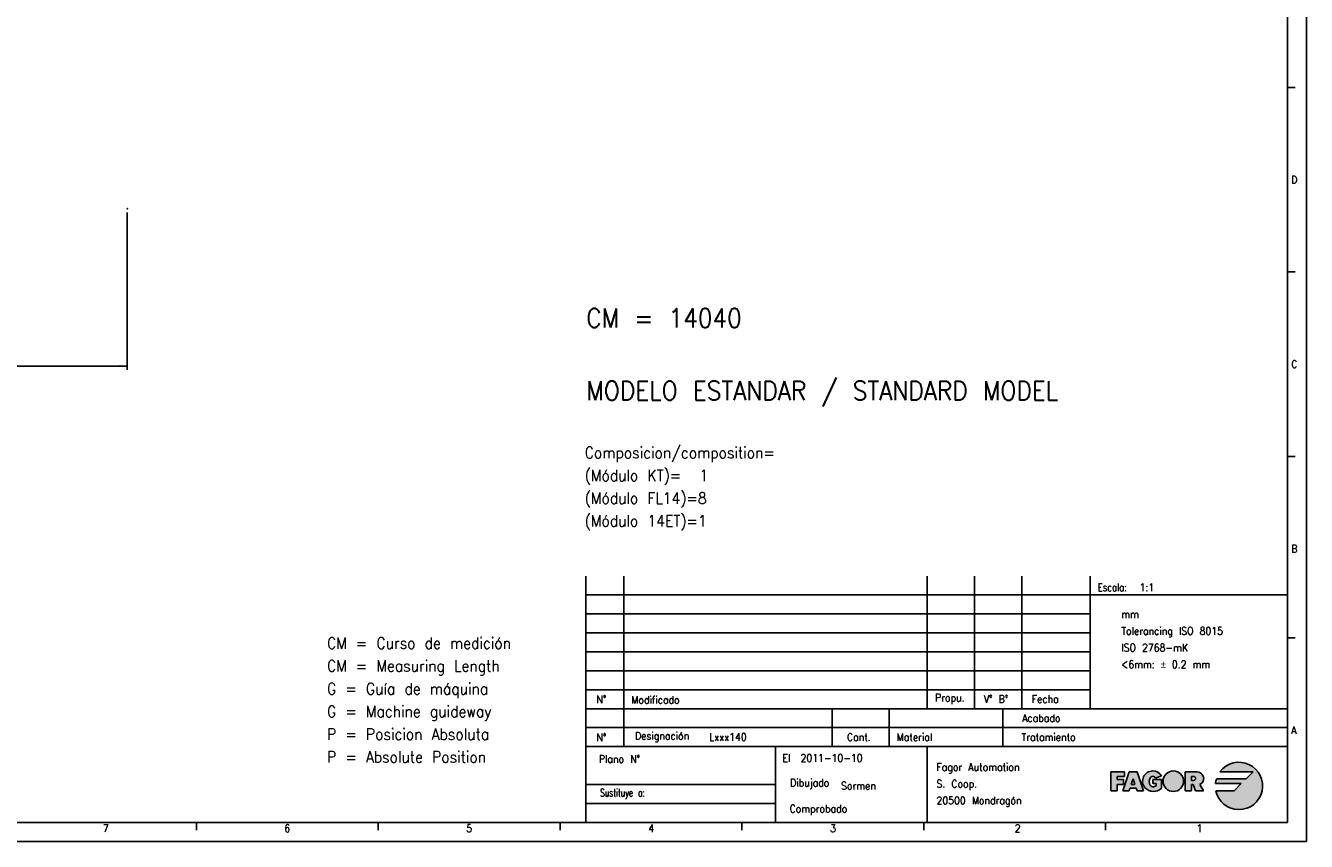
# Model space of a CAD drawing. Header units: inches. Extents: x -381 to 15045, y -418 to 176.
# Tile 10 of 34: x 121 to 459, y -418 to -203. Entities that reach past the tile are written whole.
import ezdxf

# ---------------------------------------------------------------- set-up
doc = ezdxf.new("R2010")
doc.units = ezdxf.units.IN
doc.layers.add('1', color=7, linetype='Continuous')
doc.styles.add('CONVERTER_12', font='txt.shx', dxfattribs={"width": 0.9})
doc.styles.add('CONVERTER_13', font='txt.shx', dxfattribs={"width": 0.81})
doc.styles.add('CONVERTER_14', font='txt.shx', dxfattribs={"width": 0.72})
doc.dimstyles.new('ME10_DIM_40', dxfattribs={"dimtxt": 2, "dimasz": 2, "dimexe": 1, "dimexo": 1, "dimgap": 1, "dimtad": 1, "dimdsep": 46, "dimtxsty": 'CONVERTER_12', "dimsah": 1, "dimcen": 0.09, "dimclrd": 2, "dimclre": 2, "dimclrt": 2, "dimadec": 0, "dimazin": 0, "dimtfac": 1, "dimtdec": 4, "dimtix": 1, "dimtmove": 0, "dimatfit": 3, "dimfxl": 1, "dimtolj": 1, "dimtzin": 0, "dimarcsym": 0})

# ---------------------------------------------------------------- blocks, each defined once
blk = doc.blocks.new('*D117')
at = {"layer": '1', "color": 2, "linetype": 'Continuous'}
for p, q in [((67.96149366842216, -252.4738496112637), (67.96149366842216, -294.009495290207)), ((147.9614936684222, -252.4738496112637), (147.9614936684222, -294.009495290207)), ((67.96149366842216, -293.009495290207), (147.9614936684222, -293.009495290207))]:
    blk.add_line(p, q, dxfattribs=at)
at = {"layer": '1', "color": 2}
for points in [[(69.96149366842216, -292.7461902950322), (69.96149366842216, -293.2728002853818), (67.96149366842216, -293.009495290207)], [(145.9614936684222, -293.2728002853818), (145.9614936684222, -292.7461902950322), (147.9614936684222, -293.009495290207)]]:
    blk.add_solid(points, dxfattribs=at)
at = {"layer": '1', "color": 2, "insert": (111.1146077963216, -292.0095032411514), "char_height": 2, "attachment_point": 7, "rotation": 0.00013888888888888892, "line_spacing_factor": 0.60024009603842, "style": 'CONVERTER_12'}
blk.add_mtext('\\C2;rx\\C2;80', dxfattribs=at)
blk = doc.blocks.new('1__70', base_point=(304, -326))
at = {"layer": '1', "color": 2, "insert": (268.6, -336.35), "char_height": 3, "attachment_point": 7, "line_spacing_factor": 1.20048019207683, "style": 'CONVERTER_12'}
blk.add_mtext('Composicion/composition=\\P(Módulo KT)=  1\\P(Módulo FL14)=8\\P(Módulo 14ET)=1', dxfattribs=at)
blk = doc.blocks.new('Pegar2', base_point=(304, -326))
at = {"layer": '1'}
blk.add_blockref('1__70', (304, -326), dxfattribs=at)
blk = doc.blocks.new('1__71', base_point=(304, -326))
blk.add_blockref('Pegar2', (304, -326))
blk = doc.blocks.new('Pegar3', base_point=(304, -326))
at = {"layer": '1'}
blk.add_blockref('1__71', (304, -326), dxfattribs=at)
blk = doc.blocks.new('1__72', base_point=(304, -326))
blk.add_blockref('Pegar3', (304, -326))
blk = doc.blocks.new('Pegar4', base_point=(304, -326))
at = {"layer": '1'}
blk.add_blockref('1__72', (304, -326), dxfattribs=at)
blk = doc.blocks.new('1__73', base_point=(304, -326))
blk.add_blockref('Pegar4', (304, -326))
blk = doc.blocks.new('Pegar1', base_point=(304, -326))
at = {"layer": '1'}
blk.add_blockref('1__73', (304, -326), dxfattribs=at)
blk = doc.blocks.new('tolerancias', base_point=(401.8687695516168, -383.3796663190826))
at = {"layer": '1', "color": 7}
blk.add_point((401.8687695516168, -383.3796663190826), dxfattribs=at)
at = {"layer": '1', "color": 2, "insert": (410.0787445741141, -365.071910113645), "char_height": 2, "attachment_point": 4, "line_spacing_factor": 1.32052821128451, "style": 'CONVERTER_12'}
blk.add_mtext('mm\\PTolerancing ISO 8015\\PISO 2768-mK\\P<6mm: {\\Fgdt;`} 0.2 mm', dxfattribs=at)
blk = doc.blocks.new('Marco_a1', base_point=(38.86876955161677, -121.3796663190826))
at = {"layer": '1', "linetype": 'Continuous'}
h = blk.add_hatch(color=2, dxfattribs=at)
edge = h.paths.add_edge_path()
edge.add_line((442.9654292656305, -401.8802611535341), (435.1283092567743, -401.8802611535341))
edge.add_arc((441.0904292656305, -403.7552611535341), 6.250000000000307, 162.5423968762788, 174.2608295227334)
edge.add_line((434.871757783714, -403.1302611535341), (441.7154292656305, -403.1302611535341))
edge.add_line((441.7154292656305, -403.1302611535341), (439.8404292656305, -405.0052611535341))
edge.add_line((439.8404292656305, -405.0052611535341), (434.9667049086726, -405.0052611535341))
edge.add_arc((441.0904292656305, -403.7552611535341), 6.249999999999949, 191.5369590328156, 503.130102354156)
edge.add_line((436.0904292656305, -400.0052611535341), (444.8404292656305, -400.0052611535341))
edge.add_line((444.8404292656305, -400.0052611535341), (442.9654292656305, -401.8802611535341))
blk.add_hatch(color=2, dxfattribs=at).paths.add_polyline_path([(410.8820959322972, -400.0052611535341), (410.8820959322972, -401.2552611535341), (409.0070959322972, -401.2552611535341), (409.0070959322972, -402.0885944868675), (410.6737625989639, -402.0885944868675), (410.6737625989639, -402.9219278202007), (410.6737625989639, -403.3385944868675), (409.0070959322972, -403.3385944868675), (409.0070959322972, -405.0052611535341), (407.3404292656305, -405.0052611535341), (407.3404292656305, -400.0052611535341)])
h = blk.add_hatch(color=2, dxfattribs=at)
h.paths.add_polyline_path([(415.8820959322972, -405.0052611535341), (414.2154292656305, -405.0052611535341), (414.0070959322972, -404.3802611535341), (412.3404292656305, -404.3802611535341), (412.1320959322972, -405.0052611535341), (410.4654292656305, -405.0052611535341), (412.1320959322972, -400.0052611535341), (414.2154292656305, -400.0052611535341)])
h.paths.add_polyline_path([(412.6876514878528, -403.3385944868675), (413.659873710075, -403.3385944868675), (413.1737625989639, -401.8802611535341)], flags=16)
h = blk.add_hatch(color=2, dxfattribs=at)
edge = h.paths.add_edge_path()
edge.add_arc((418.5607714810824, -402.1093216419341), 3.104272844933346, 223.1289646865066, 312.98327026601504, ccw=False)
edge.add_arc((418.3820959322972, -402.5052611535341), 2.708333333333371, 90, 219.5977388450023, ccw=False)
edge.add_arc((418.3820959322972, -402.5052611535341), 2.708333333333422, 32.578970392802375, 90, ccw=False)
edge.add_line((420.6642732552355, -401.0469278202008), (419.1072386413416, -401.6719278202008))
edge.add_arc((418.3831829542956, -402.0885978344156), 0.8353864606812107, 29.91899816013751, 150.0810018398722)
edge.add_arc((419.6355508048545, -402.6094278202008), 2.187499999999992, 154.6230664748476, 202.6198649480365)
edge.add_arc((418.3855508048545, -403.1302611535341), 0.833333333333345, 202.6198649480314, 270)
edge.add_arc((418.3855508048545, -402.1927611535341), 1.770833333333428, 270, 298.072486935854)
edge.add_line((419.2188841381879, -403.7552611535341), (419.2188841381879, -403.1302611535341))
edge.add_line((419.2188841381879, -403.1302611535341), (418.3855508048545, -403.1302611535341))
edge.add_line((418.3855508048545, -403.1302611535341), (418.3855508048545, -402.0885944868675))
edge.add_line((418.3855508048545, -402.0885944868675), (420.6772174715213, -402.0885944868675))
edge.add_line((420.6772174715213, -402.0885944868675), (420.6772174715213, -404.3802611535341))
h = blk.add_hatch(color=2, dxfattribs=at)
edge = h.paths.add_edge_path()
edge.add_arc((423.7985893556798, -402.5052611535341), 2.708333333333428, 0, 360)
h = blk.add_hatch(color=2, dxfattribs=at)
edge = h.paths.add_edge_path()
edge.add_line((428.6081406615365, -400.0052611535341), (426.9414739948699, -400.0052611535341))
edge.add_line((426.9414739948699, -400.0052611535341), (426.9414739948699, -405.0052611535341))
edge.add_line((426.9414739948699, -405.0052611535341), (428.6081406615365, -405.0052611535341))
edge.add_line((428.6081406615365, -405.0052611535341), (428.6081406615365, -403.3385944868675))
edge.add_line((428.6081406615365, -403.3385944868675), (429.0248073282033, -403.3385944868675))
edge.add_line((429.0248073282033, -403.3385944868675), (429.6498073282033, -405.0052611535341))
edge.add_line((429.6498073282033, -405.0052611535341), (431.7315329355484, -405.0052611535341))
edge.add_line((431.7315329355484, -405.0052611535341), (430.8049584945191, -403.3385944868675))
edge.add_arc((430.1555290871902, -401.8289445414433), 1.643411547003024, 293.2766705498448, 410.7613098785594)
edge.add_arc((429.6498073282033, -402.4481664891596), 2.442905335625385, 50.76130987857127, 90)
edge.add_line((429.6498073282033, -400.0052611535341), (428.6081406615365, -400.0052611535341))
edge = h.paths.add_edge_path(flags=16)
edge.add_line((429.1289739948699, -402.2969278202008), (428.6081406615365, -402.2969278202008))
edge.add_line((428.6081406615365, -402.2969278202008), (428.6081406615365, -401.2552611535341))
edge.add_line((428.6081406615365, -401.2552611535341), (429.1289739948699, -401.2552611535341))
edge.add_arc((429.1289739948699, -401.7760944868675), 0.5208333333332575, -90, 90, ccw=False)
at = {"layer": '1', "color": 2, "linetype": 'Continuous'}
for p, q in [((458.8687695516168, -418.3796663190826), (458.8687695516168, 175.6203336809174)), ((455.8687695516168, -219.5129996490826), (453.8687695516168, -219.5129996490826)), ((455.8687695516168, -268.1796663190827), (453.8687695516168, -268.1796663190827)), ((455.8687695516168, -316.8463329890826), (453.8687695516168, -316.8463329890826)), ((268.8687695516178, -353.3796663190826), (453.8687695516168, -353.3796663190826)), ((268.8687695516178, -358.3796663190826), (401.8687695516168, -358.3796663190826)), ((268.8687695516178, -363.3796663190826), (401.8687695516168, -363.3796663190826)), ((455.8687695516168, -364.7129996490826), (453.8687695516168, -364.7129996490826)), ((268.8687695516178, -368.3796663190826), (401.8687695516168, -368.3796663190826)), ((268.8687695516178, -373.3796663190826), (401.8687695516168, -373.3796663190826)), ((268.8687695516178, -378.3796663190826), (401.8687695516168, -378.3796663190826)), ((453.8687695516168, -388.3796663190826), (268.8687695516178, -388.3796663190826)), ((407.3404292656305, -405.0052611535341), (407.3404292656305, -400.0052611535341)), ((407.3404292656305, -400.0052611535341), (410.8820959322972, -400.0052611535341)), ((410.8820959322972, -401.2552611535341), (409.0070959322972, -401.2552611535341)), ((409.0070959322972, -401.2552611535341), (409.0070959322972, -402.0885944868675)), ((410.4654292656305, -405.0052611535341), (412.1320959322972, -400.0052611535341)), ((410.8820959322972, -400.0052611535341), (410.8820959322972, -401.2552611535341)), ((412.1320959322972, -400.0052611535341), (414.2154292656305, -400.0052611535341)), ((414.2154292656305, -400.0052611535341), (415.8820959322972, -405.0052611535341)), ((419.1072386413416, -401.6719278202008), (420.6642732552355, -401.0469278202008)), ((426.9414739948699, -405.0052611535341), (426.9414739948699, -400.0052611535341)), ((426.9414739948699, -400.0052611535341), (428.6081406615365, -400.0052611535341)), ((428.6081406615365, -400.0052611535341), (429.6498073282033, -400.0052611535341)), ((428.6081406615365, -402.2969278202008), (428.6081406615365, -401.2552611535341)), ((428.6081406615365, -401.2552611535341), (429.1289739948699, -401.2552611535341)), ((436.0904292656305, -400.0052611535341), (444.8404292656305, -400.0052611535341)), ((444.8404292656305, -400.0052611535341), (442.9654292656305, -401.8802611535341)), ((409.0070959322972, -405.0052611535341), (407.3404292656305, -405.0052611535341)), ((409.0070959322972, -402.0885944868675), (410.6737625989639, -402.0885944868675)), ((410.6737625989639, -403.3385944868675), (409.0070959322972, -403.3385944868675)), ((409.0070959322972, -403.3385944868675), (409.0070959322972, -405.0052611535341)), ((412.1320959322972, -405.0052611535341), (410.4654292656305, -405.0052611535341)), ((410.6737625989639, -402.0885944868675), (410.6737625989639, -402.9219278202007)), ((410.6737625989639, -402.9219278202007), (410.6737625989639, -403.3385944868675)), ((412.3404292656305, -404.3802611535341), (412.1320959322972, -405.0052611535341)), ((414.0070959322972, -404.3802611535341), (412.3404292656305, -404.3802611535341)), ((413.1737625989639, -401.8802611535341), (412.6876514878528, -403.3385944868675)), ((412.6876514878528, -403.3385944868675), (413.659873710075, -403.3385944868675)), ((413.659873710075, -403.3385944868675), (413.1737625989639, -401.8802611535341)), ((414.2154292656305, -405.0052611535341), (414.0070959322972, -404.3802611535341)), ((415.8820959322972, -405.0052611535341), (414.2154292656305, -405.0052611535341)), ((418.3855508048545, -402.0885944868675), (418.3855508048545, -403.1302611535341)), ((418.3855508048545, -402.0885944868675), (420.6772174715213, -402.0885944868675)), ((418.3855508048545, -403.1302611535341), (419.2188841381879, -403.1302611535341)), ((419.2188841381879, -403.1302611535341), (419.2188841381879, -403.7552611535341)), ((420.6772174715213, -404.3802611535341), (420.6772174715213, -402.0885944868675)), ((426.9414739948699, -405.0052611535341), (428.6081406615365, -405.0052611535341)), ((429.1289739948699, -402.2969278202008), (428.6081406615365, -402.2969278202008)), ((428.6081406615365, -403.3385944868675), (429.0248073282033, -403.3385944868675)), ((428.6081406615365, -405.0052611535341), (428.6081406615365, -403.3385944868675)), ((429.0248073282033, -403.3385944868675), (429.6498073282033, -405.0052611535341)), ((429.6498073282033, -405.0052611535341), (431.7315329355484, -405.0052611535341)), ((430.8049584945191, -403.3385944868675), (431.7315329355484, -405.0052611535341)), ((434.871757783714, -403.1302611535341), (441.7154292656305, -403.1302611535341)), ((439.8404292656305, -405.0052611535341), (434.9667049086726, -405.0052611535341)), ((442.9654292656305, -401.8802611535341), (435.1283092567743, -401.8802611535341)), ((441.7154292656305, -403.1302611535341), (439.8404292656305, -405.0052611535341)), ((268.8687695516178, -408.3796663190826), (318.8687695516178, -408.3796663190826)), ((166.2217107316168, -413.4260551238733), (166.2217107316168, -415.4260551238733)), ((214.1628872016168, -413.4260551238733), (214.1628872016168, -415.4260551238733)), ((262.104063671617, -413.4260551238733), (262.104063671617, -415.4260551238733)), ((310.0452401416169, -413.4260551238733), (310.0452401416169, -415.4260551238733)), ((357.9864166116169, -413.4260551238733), (357.9864166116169, -415.4260551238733)), ((405.9275930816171, -413.3796663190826), (405.9275930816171, -415.3796663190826)), ((-381.1312304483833, -418.3796663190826), (458.8687695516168, -418.3796663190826))]:
    blk.add_line(p, q, dxfattribs=at)
at = {"layer": '1', "color": 7, "linetype": 'Continuous'}
for p, q in [((453.8687695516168, -413.3796663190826), (453.8687695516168, 170.6203336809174)), ((268.8687695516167, -413.3796663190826), (268.8687695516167, -348.3796663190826)), ((278.8687695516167, -393.3796663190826), (278.8687695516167, -348.3796663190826)), ((358.8687695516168, -383.3796663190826), (358.8687695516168, -348.3796663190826)), ((371.3687695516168, -383.3796663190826), (371.3687695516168, -348.3796663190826)), ((383.8687695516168, -383.3796663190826), (383.8687695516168, -348.3796663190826)), ((401.8687695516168, -383.3796663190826), (401.8687695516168, -348.3796663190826)), ((268.8687695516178, -383.3796663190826), (453.8687695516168, -383.3796663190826)), ((333.8687695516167, -383.3796663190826), (333.8687695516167, -393.3796663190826)), ((348.8687695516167, -383.3796663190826), (348.8687695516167, -393.3796663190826)), ((378.8687695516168, -383.3796663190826), (378.8687695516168, -393.3796663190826)), ((268.8687695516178, -393.3796663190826), (453.8687695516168, -393.3796663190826)), ((318.8687695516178, -393.3796663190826), (318.8687695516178, -403.3796663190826)), ((358.8687695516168, -393.3796663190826), (358.8687695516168, -413.3796663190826)), ((268.8687695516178, -403.3796663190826), (318.8687695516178, -403.3796663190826)), ((318.8687695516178, -403.3796663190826), (318.8687695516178, -408.3796663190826)), ((318.8687695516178, -408.3796663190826), (318.8687695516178, -413.3796663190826)), ((-361.1312304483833, -413.3796663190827), (453.8687695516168, -413.3796663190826))]:
    blk.add_line(p, q, dxfattribs=at)
at = {"layer": '1', "color": 6, "linetype": 'Continuous'}
blk.add_line((268.8687695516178, -353.6147022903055), (268.8687695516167, -413.6147022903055), dxfattribs=at)
at = {"layer": '1', "color": 2, "linetype": 'Continuous'}
blk.add_circle((423.7985893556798, -402.5052611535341), 2.708333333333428, dxfattribs=at)
for centre, radius, start, end in [((441.0904292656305, -403.7552611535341), 6.249999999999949, 191.5369590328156, 143.130102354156), ((418.3820959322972, -402.5052611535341), 2.708333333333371, 90, 219.5977388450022), ((419.6355508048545, -402.6094278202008), 2.187499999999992, 154.6230664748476, 202.6198649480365), ((418.3831829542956, -402.0885978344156), 0.8353864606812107, 29.91899816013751, 150.0810018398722), ((418.3820959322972, -402.5052611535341), 2.708333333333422, 32.57897039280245, 90), ((429.1289739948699, -401.7760944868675), 0.5208333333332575, 270, 90), ((429.6498073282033, -402.4481664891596), 2.442905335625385, 50.76130987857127, 90), ((430.1555290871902, -401.8289445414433), 1.643411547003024, 293.2766705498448, 50.7613098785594), ((418.5607714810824, -402.1093216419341), 3.104272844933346, 223.1289646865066, 312.983270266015), ((418.3855508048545, -403.1302611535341), 0.833333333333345, 202.6198649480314, 270), ((418.3855508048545, -402.1927611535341), 1.770833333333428, 270, 298.072486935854), ((441.0904292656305, -403.7552611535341), 6.250000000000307, 162.5423968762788, 174.2608295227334)]:
    blk.add_arc(centre, radius, start, end, dxfattribs=at)
at = {"layer": '1', "color": 2}
for s, height, style, width, p in [('CM = 14040', 5, 'CONVERTER_12', 0.9, (268.992607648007, -282.849891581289)), ('MODELO ESTANDAR / STANDARD MODEL', 5, 'CONVERTER_12', 0.9, (268.992607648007, -302.001617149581)), ('Escala:', 2, 'CONVERTER_13', 0.81, (403.8687695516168, -352.3796663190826)), ('1:1', 2, 'CONVERTER_12', 0.9, (414.8687695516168, -352.3796663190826)), ('El', 2, 'CONVERTER_12', 0.9, (320.7253003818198, -397.3796663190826)), ('2011-10-10', 2, 'CONVERTER_12', 0.9, (325.49850458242, -397.3796663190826)), ('Sormen', 2, 'CONVERTER_12', 0.9, (336.187017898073, -404.711160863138))]:
    blk.add_text(s, height=height, dxfattribs=dict(at, style=style, width=width)).set_placement(p)
for s, insert, char_height, attachment_point, line_spacing_factor, style in [('D', (454.8687695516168, -243.8463329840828), 2, 4, 1.20048019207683, 'CONVERTER_12'), ('C', (454.8687695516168, -292.5129996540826), 2, 4, 1.20048019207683, 'CONVERTER_12'), ('B', (454.8687695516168, -341.1796663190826), 2, 4, 1.20048019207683, 'CONVERTER_12'), ('CM = Curso de medición\\PCM = Measuring Length\\PG = Guía de máquina\\PG = Machine guideway\\PP = Posicion Absoluta\\PP = Absolute Position', (200.646762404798, -397.613329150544), 3, 7, 1.20048019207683, 'CONVERTER_12'), ('N°', (272.990225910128, -380.8796663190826), 2, 5, 1.32052821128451, 'CONVERTER_12'), ('Modificado', (280.8954422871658, -381.0480826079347), 2, 4, 1.32052821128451, 'CONVERTER_12'), ('Propu.', (360.9564625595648, -380.8119144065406), 2, 4, 1.32052821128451, 'CONVERTER_12'), ('V° B°', (373.7932646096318, -380.8119144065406), 2, 4, 1.20048019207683, 'CONVERTER_12'), ('Fecha', (386.4626283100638, -380.8119144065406), 2, 4, 1.32052821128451, 'CONVERTER_12'), ('Acabado', (394.0347511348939, -385.8796663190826), 2, 6, 1.32052821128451, 'CONVERTER_12'), ('A', (454.8687695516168, -389.0463329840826), 2, 4, 1.20048019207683, 'CONVERTER_12'), ('N°', (272.990225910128, -390.9564089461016), 2, 5, 1.32052821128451, 'CONVERTER_12'), ('Designación', (281.8687695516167, -390.8796663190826), 2, 4, 1.32052821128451, 'CONVERTER_12'), ('Cant.', (340.8687695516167, -390.8796663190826), 2, 5, 1.32052821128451, 'CONVERTER_12'), ('Material', (350.8687695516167, -390.8796663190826), 2, 4, 1.32052821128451, 'CONVERTER_12'), ('Tratamiento', (398.0347511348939, -390.8796663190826), 2, 6, 1.32052821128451, 'CONVERTER_12'), ('Plano N°', (283.2007075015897, -396.6351838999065), 2, 6, 1.32052821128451, 'CONVERTER_12'), ('Fagor Automation\\PS. Coop.\\P20500 Mondragón', (361.3421985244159, -403.5150845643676), 2, 4, 1.32052821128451, 'CONVERTER_12'), ('Dibujado', (333.0886147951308, -403.2478935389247), 2, 6, 1.32052821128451, 'CONVERTER_12'), ('Sustituye a:', (284.4291902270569, -405.8796663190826), 2, 6, 1.32052821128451, 'CONVERTER_14'), ('Comprobado', (337.8119788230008, -410.0967713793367), 2, 6, 1.32052821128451, 'CONVERTER_12'), ('7', (141.5259386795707, -414.9260551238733), 2, 4, 1.20048019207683, 'CONVERTER_12'), ('6', (189.3791898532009, -414.9260551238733), 2, 4, 1.20048019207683, 'CONVERTER_12'), ('5', (237.3529070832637, -414.9260551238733), 2, 4, 1.20048019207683, 'CONVERTER_12'), ('4', (285.3640039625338, -414.9260551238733), 2, 4, 1.20048019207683, 'CONVERTER_12'), ('3', (333.2920379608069, -414.9260551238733), 2, 4, 1.20048019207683, 'CONVERTER_12'), ('2', (381.9570048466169, -414.9260551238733), 2, 4, 1.20048019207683, 'CONVERTER_12'), ('1', (429.8981813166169, -414.9260551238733), 2, 4, 1.20048019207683, 'CONVERTER_12')]:
    blk.add_mtext(s, dxfattribs=dict(at, insert=insert, char_height=char_height, attachment_point=attachment_point, line_spacing_factor=line_spacing_factor, style=style))
blk = doc.blocks.new('Top', base_point=(38.86876955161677, -121.3796663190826))
blk.add_blockref('Marco_a1', (38.86876955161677, -121.3796663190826))
blk = doc.blocks.new('_dummy_frame', base_point=(-381.1312304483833, -418.3796663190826))
blk.add_blockref('Top', (38.86876955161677, -121.3796663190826))
at = {"layer": '1'}
blk.add_blockref('tolerancias', (401.8687695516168, -383.3796663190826), dxfattribs=at)
blk = doc.blocks.new('Alzado1', base_point=(2017.536170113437, -127.9999999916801))
at = {"layer": '1', "color": 7}
blk.add_point((147.9614936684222, -251.4738496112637), dxfattribs=at)
at = {"layer": '1'}
dim = blk.add_aligned_dim(p1=(147.9614936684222, -251.4738496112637), p2=(67.96149366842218, -251.4738496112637), distance=41.5356456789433, dimstyle='ME10_DIM_40', override={"dimpost": 'rx<>'}, dxfattribs=at)
dim.commit()
dim.dimension.update_dxf_attribs({"geometry": '*D117', "text_midpoint": (114.169607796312, -291.009495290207), "text_rotation": 0.00013888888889})

msp = doc.modelspace()

# ---------------------------------------------------------------- block references
for name, p in [('Alzado1', (2017.536170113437, -127.9999999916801)), ('Pegar1', (304, -326))]:
    msp.add_blockref(name, p)
at = {"layer": '1'}
msp.add_blockref('_dummy_frame', (-381.1312304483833, -418.3796663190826), dxfattribs=at)

# ---------------------------------------------------------------- texts
at = {"layer": '1', "color": 2, "style": 'CONVERTER_12', "width": 0.9}
msp.add_text('Lxxx140', height=2, dxfattribs=at).set_placement((301.421550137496, -391.838872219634))

doc.saveas('drawing.dxf')
